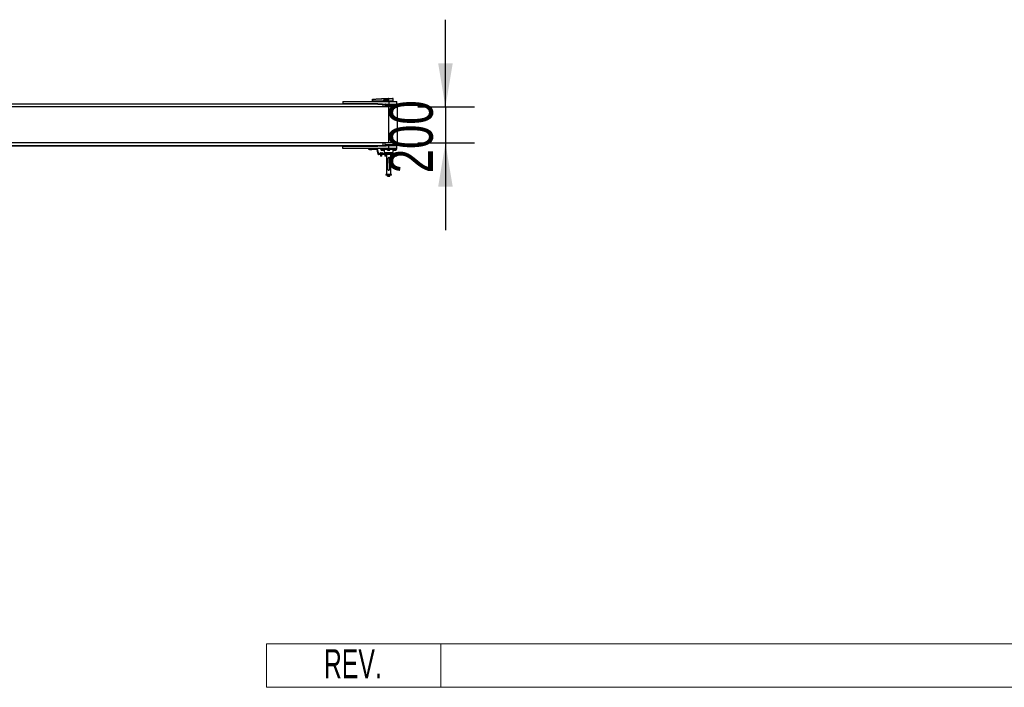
# Model space of a CAD drawing. Header units: millimetres. Extents: x 0 to 420, y 0 to 297.
# Tile 5 of 18: x 198 to 266, y 66 to 112. Entities that reach past the tile are written whole.
import ezdxf
from ezdxf.enums import TextEntityAlignment as Align

# ---------------------------------------------------------------- set-up
doc = ezdxf.new("R2010")
doc.units = ezdxf.units.MM
doc.layers.add('CARTIGLIO', color=140, linetype='Continuous')
doc.layers.add('QUOTE', color=174, linetype='Continuous')
doc.styles.add('SLDTEXTSTYLE0', font='TXT', dxfattribs={"width": 0.638298})
doc.styles.add('SLDTEXTSTYLE3', font='TXT', dxfattribs={"width": 0.75})
doc.dimstyles.new('SLDDIMSTYLE0', dxfattribs={"dimtxt": 3, "dimasz": 3, "dimexe": 0, "dimexo": 0.0625, "dimgap": 0.75, "dimtad": 1, "dimlfac": 80.758731, "dimrnd": 1e-09, "dimzin": 12, "dimdsep": 46, "dimtxsty": 'SLDTEXTSTYLE3', "dimsah": 1, "dimcen": 0.09, "dimadec": 0, "dimazin": 3, "dimtfac": 1, "dimtdec": 3, "dimtmove": 0, "dimatfit": 0, "dimfxl": 0, "dimfrac": 2, "dimtolj": 1, "dimtzin": 12, "dimarcsym": 0})

# ---------------------------------------------------------------- blocks, each defined once
blk = doc.blocks.new('SW_NOTE_0_27')
at = {"layer": 'CARTIGLIO', "color": 0, "insert": (2.34, 2.578), "char_height": 2, "attachment_point": 2, "style": 'SLDTEXTSTYLE0'}
blk.add_mtext('REV.', dxfattribs=at)
blk = doc.blocks.new('Cartiglio ALUSIC')
at = {"color": 161, "linetype": 'Continuous', "lineweight": 18}
for p, q in [((113.971, 150.999), (113.971, 153.999)), ((113.971, 153.999), (313.621, 153.999)), ((125.971, 153.999), (125.971, 150.999)), ((113.971, 150.999), (313.621, 150.999))]:
    blk.add_line(p, q, dxfattribs=at)
at = {"layer": 'CARTIGLIO', "color": 140}
blk.add_blockref('SW_NOTE_0_27', (117.568, 151.037), dxfattribs=at)
at = {"layer": 'CARTIGLIO', "color": 140, "style": 'SLDTEXTSTYLE0', "width": 0.638298}
for tag, height, p in [('AUTOATTR1', 3.5, (223.449, 133.7)), ('AUTOATTR2', 3.5, (222.088, 127.422)), ('AUTOATTR11', 3.5, (222.862, 121.411)), ('AUTOATTR8', 4, (219.244, 110.003)), ('AUTOATTR9', 4, (218.122, 100.423)), ('AUTOATTR0', 4, (249.033, 100.312))]:
    blk.add_attdef(tag, text='', height=height, dxfattribs=at).set_placement(p, align=Align.TOP_CENTER)
at = {"layer": 'CARTIGLIO', "color": 140}
for tag in ['AUTOATTR13', 'AUTOATTR12', 'AUTOATTR10', 'AUTOATTR7', 'AUTOATTR6', 'AUTOATTR5', 'AUTOATTR4', 'AUTOATTR3']:
    blk.add_attdef(tag, (0, 0), '', height=4, dxfattribs=at)
blk = doc.blocks.new('_D_1')
at = {"layer": 'QUOTE'}
for p, q in [((227.486, 106.082), (227.486, 112.082)), ((225.582, 106.082), (229.486, 106.082)), ((227.486, 106.082), (227.486, 103.605)), ((225.582, 103.605), (229.486, 103.605)), ((227.486, 103.605), (227.486, 97.605))]:
    blk.add_line(p, q, dxfattribs=at)
for points in [[(227.486, 106.082), (227.986, 109.082), (226.986, 109.082)], [(227.486, 103.605), (226.986, 100.605), (227.986, 100.605)]]:
    blk.add_solid(points, dxfattribs=at)
at = {"layer": 'QUOTE', "insert": (223.619, 101.518), "char_height": 3, "attachment_point": 1, "rotation": 90, "style": 'SLDTEXTSTYLE3'}
blk.add_mtext('200', dxfattribs=at)

msp = doc.modelspace()

# ---------------------------------------------------------------- linework, layer by layer
at = {"color": 7, "linetype": 'Continuous', "lineweight": 25}
for p, q in [((220.42474, 106.46555), (220.42474, 106.29838)), ((220.42474, 106.46555), (223.58229, 106.46555)), ((220.90121, 106.46586), (220.90121, 106.46555)), ((221.00014, 106.46555), (221.00014, 106.46586)), ((222.46792, 106.47174), (222.46889, 106.58261)), ((222.46792, 106.47174), (222.47699, 106.47174)), ((222.47395, 106.47174), (222.47406, 106.46555)), ((222.47796, 106.58261), (222.47699, 106.47174)), ((223.21148, 106.47174), (222.47699, 106.47174)), ((222.47745, 106.47174), (222.47746, 106.46555)), ((222.47793, 106.60885), (222.47792, 106.60885)), ((222.47793, 106.60885), (222.47832, 106.60889)), ((223.21148, 106.47174), (223.21167, 106.52172)), ((223.21379, 106.47174), (223.21148, 106.47174)), ((223.21196, 106.47174), (223.21197, 106.46555)), ((223.21399, 106.52172), (223.21379, 106.47174)), ((223.21379, 106.47174), (223.2414, 106.47174)), ((223.24011, 106.50814), (223.21399, 106.52172)), ((223.21807, 106.47174), (223.21814, 106.46555)), ((223.52928, 106.53879), (223.2387, 106.53879)), ((223.2387, 106.53879), (223.26047, 106.52747)), ((223.23886, 106.54199), (223.52944, 106.54199)), ((223.24234, 106.47174), (223.55623, 106.47174)), ((223.24429, 106.47174), (223.24433, 106.46555)), ((223.55641, 106.63756), (223.5544, 106.63756)), ((223.55563, 106.5405), (223.55564, 106.53981)), ((223.55564, 106.53981), (223.55623, 106.47174)), ((223.55629, 106.47174), (223.55623, 106.47174)), ((223.55641, 106.63756), (223.55629, 106.47174)), ((223.8918, 106.47174), (223.55629, 106.47174)), ((223.55643, 106.66367), (223.55645, 106.66367)), ((223.55654, 106.47174), (223.55655, 106.46555)), ((223.58229, 106.46555), (223.58229, 106.27981)), ((223.58229, 106.46555), (224.13951, 106.46555)), ((223.86821, 106.66196), (223.84668, 106.66367)), ((223.88567, 106.46555), (223.88578, 106.47174)), ((223.8918, 106.47174), (223.89036, 106.63755)), ((224.13951, 106.27981), (224.13951, 106.46555)), ((223.58229, 106.08169), (56.41771, 106.08169)), ((59.57526, 106.29838), (220.42474, 106.29838)), ((223.1489, 106.26743), (195.53579, 106.26743)), ((222.83934, 106.29838), (220.42474, 106.29838)), ((222.71551, 106.26743), (222.71551, 106.29838)), ((222.87925, 106.2699), (222.71551, 106.2699)), ((222.83934, 106.29838), (222.83934, 106.27981)), ((222.83934, 106.27981), (223.58229, 106.27981)), ((222.87901, 106.26856), (222.87905, 106.26743)), ((222.8852, 106.27351), (222.8853, 106.26743)), ((222.88526, 106.27452), (222.88532, 106.27486)), ((222.89139, 106.27351), (222.89139, 106.27981)), ((222.89139, 106.27351), (223.34754, 106.27351)), ((222.89149, 106.26743), (222.89139, 106.27351)), ((223.21082, 106.08169), (223.21082, 106.20551)), ((224.16427, 106.20551), (223.34718, 106.20551)), ((223.34754, 106.27351), (223.34754, 106.27981)), ((223.34768, 106.2117), (223.90618, 106.2117)), ((223.35134, 106.24885), (224.12713, 106.24885)), ((223.35348, 106.27351), (223.39656, 106.27351)), ((223.39656, 106.27981), (223.39656, 106.24885)), ((223.41867, 106.20551), (223.41867, 106.2117)), ((223.4268, 106.20675), (223.50484, 106.20675)), ((223.50484, 106.20675), (223.50484, 106.2117)), ((223.50484, 106.20675), (223.52983, 106.20675)), ((223.52983, 106.20675), (223.52983, 106.2117)), ((223.52983, 106.20675), (223.5314, 106.20675)), ((223.5314, 106.20675), (223.5314, 106.2117)), ((223.5314, 106.20675), (223.5383, 106.20675)), ((223.5383, 106.20551), (223.5383, 106.2117)), ((223.58229, 106.27981), (224.13951, 106.27981)), ((223.58229, 103.60518), (223.58229, 106.08169)), ((224.19523, 106.08169), (223.58229, 106.08169)), ((223.76803, 106.24885), (223.76803, 106.27981)), ((223.90618, 106.2117), (224.16427, 106.2117)), ((224.09548, 106.20551), (224.09548, 106.2117)), ((224.11914, 106.20551), (224.11914, 106.2117)), ((224.12094, 106.20551), (224.12094, 106.2117)), ((224.1654, 106.08169), (224.16427, 106.20551)), ((224.19523, 103.60518), (224.19523, 106.08169)), ((223.58229, 103.60518), (56.41771, 103.60518)), ((220.42474, 103.38848), (59.57526, 103.38848)), ((195.53579, 103.41944), (223.1489, 103.41944)), ((220.42474, 103.22132), (220.42474, 103.38848)), ((220.42474, 103.38848), (222.83934, 103.38848)), ((223.58229, 103.22132), (220.42474, 103.22132)), ((222.20783, 103.16559), (222.20783, 103.20274)), ((222.20783, 103.20274), (222.26974, 103.20274)), ((222.26974, 103.16559), (222.20783, 103.16559)), ((222.25942, 103.21897), (222.25874, 103.20597)), ((222.25874, 103.20597), (222.42934, 103.20597)), ((222.25874, 103.16237), (222.25942, 103.14937)), ((222.41619, 103.16237), (222.25874, 103.16237)), ((222.42866, 103.21897), (222.25942, 103.21897)), ((222.25942, 103.14937), (222.41561, 103.14937)), ((222.42687, 103.20336), (222.26121, 103.20336)), ((222.26121, 103.16498), (222.41409, 103.16498)), ((222.42619, 103.14702), (222.26189, 103.14702)), ((222.2685, 103.20336), (222.2685, 103.20274)), ((222.2685, 103.16559), (222.2685, 103.16498)), ((222.26974, 103.20274), (222.26974, 103.16559)), ((222.77168, 103.20274), (222.26974, 103.20274)), ((222.77168, 103.16559), (222.26974, 103.16559)), ((222.41409, 103.16498), (222.42687, 103.16498)), ((222.41561, 103.14937), (222.42866, 103.14937)), ((222.42934, 103.16237), (222.41619, 103.16237)), ((222.41957, 103.20274), (222.41957, 103.20336)), ((222.41957, 103.16498), (222.41957, 103.16559)), ((222.42934, 103.20597), (222.42866, 103.21897)), ((222.42866, 103.14937), (222.42934, 103.16237)), ((222.71551, 103.41944), (222.71551, 103.38848)), ((222.87925, 103.41696), (222.71551, 103.41696)), ((222.77168, 103.20274), (222.77168, 103.16559)), ((222.81638, 103.16845), (222.78049, 103.15883)), ((222.84496, 102.91826), (222.78049, 103.15883)), ((222.88084, 102.92787), (222.81638, 103.16845)), ((222.83934, 103.38848), (222.83934, 103.40705)), ((223.58229, 103.40705), (222.83934, 103.40705)), ((222.87901, 103.41831), (222.87905, 103.41944)), ((222.8852, 103.41335), (222.8853, 103.41944)), ((222.88527, 103.4123), (222.88532, 103.41201)), ((222.89149, 103.41944), (222.89139, 103.41335)), ((222.89139, 103.41335), (222.89139, 103.40705)), ((222.89139, 103.41335), (223.34754, 103.41335)), ((223.02508, 103.22132), (223.02563, 103.19004)), ((223.02563, 103.19004), (224.13896, 103.19004)), ((223.58229, 103.17179), (223.0442, 103.17179)), ((223.06096, 103.11004), (223.06096, 103.17179)), ((223.06096, 103.11004), (223.08173, 103.10575)), ((223.06237, 103.10951), (223.0727, 103.10575)), ((223.08173, 103.10575), (223.0727, 103.10575)), ((223.08173, 103.10575), (223.1025, 103.11004)), ((223.14648, 103.10575), (223.08173, 103.10575)), ((223.1025, 103.11004), (223.1025, 103.17179)), ((223.1025, 103.11004), (223.14648, 103.10575)), ((223.14648, 103.10575), (223.19045, 103.11004)), ((223.21365, 103.10575), (223.14648, 103.10575)), ((223.19045, 103.11004), (223.19045, 103.17179)), ((223.21082, 103.48135), (223.21082, 103.60518)), ((223.22511, 103.10575), (223.21365, 103.10575)), ((223.22511, 103.10575), (223.23544, 103.10951)), ((223.23685, 103.11004), (223.23536, 103.10973)), ((223.23685, 103.11004), (223.23685, 103.17179)), ((223.27391, 103.15354), (223.2776, 102.94238)), ((223.49502, 103.15354), (223.27391, 103.15354)), ((224.16427, 103.48135), (223.34683, 103.48135)), ((224.16427, 103.48135), (223.3469, 103.48135)), ((223.34754, 103.41335), (223.34754, 103.40705)), ((224.12713, 103.4442), (223.35068, 103.4442)), ((223.35336, 103.41335), (223.39656, 103.41335)), ((223.39656, 103.4442), (223.39656, 103.40705)), ((223.49502, 103.11004), (223.49502, 103.17179)), ((223.49502, 103.11004), (223.52168, 103.10575)), ((223.49969, 103.10807), (223.50609, 103.10575)), ((223.52168, 103.10575), (223.50609, 103.10575)), ((223.52168, 103.10575), (223.54833, 103.11004)), ((223.59197, 103.10575), (223.52168, 103.10575)), ((223.54833, 103.11004), (223.54833, 103.17179)), ((223.54833, 103.11004), (223.59197, 103.10575)), ((224.19523, 103.60518), (223.58229, 103.60518)), ((223.58229, 103.22132), (223.58229, 103.40705)), ((224.13951, 103.40705), (223.58229, 103.40705)), ((223.58229, 103.22132), (224.13951, 103.22132)), ((224.13951, 103.22132), (223.58229, 103.22132)), ((224.12039, 103.17179), (223.58229, 103.17179)), ((223.59197, 103.10575), (223.63561, 103.11004)), ((223.65259, 103.10575), (223.59197, 103.10575)), ((223.63561, 103.11004), (223.63561, 103.17179)), ((223.65849, 103.10575), (223.65259, 103.10575)), ((223.65849, 103.10575), (223.6649, 103.10807)), ((223.66957, 103.11004), (223.66957, 103.17179)), ((223.89068, 103.15354), (223.66957, 103.15354)), ((223.76803, 103.40705), (223.76803, 103.4442)), ((223.88699, 102.94238), (223.89068, 103.15354)), ((223.93049, 103.11004), (223.93049, 103.17179)), ((223.93049, 103.11004), (223.94226, 103.10575)), ((223.93628, 103.10691), (223.93948, 103.10575)), ((223.94226, 103.10575), (223.93948, 103.10575)), ((223.94226, 103.10575), (223.95402, 103.11004)), ((223.99662, 103.10575), (223.94226, 103.10575)), ((223.95402, 103.11004), (223.95402, 103.17179)), ((223.95402, 103.11004), (223.99662, 103.10575)), ((223.99662, 103.10575), (224.03921, 103.11004)), ((224.07004, 103.10575), (223.99662, 103.10575)), ((224.03921, 103.11004), (224.03921, 103.17179)), ((224.09188, 103.10575), (224.07004, 103.10575)), ((224.09188, 103.10575), (224.09509, 103.10691)), ((224.10087, 103.11004), (224.09476, 103.10781)), ((224.10087, 103.11004), (224.10087, 103.17179)), ((224.13896, 103.19004), (224.13951, 103.22132)), ((224.13951, 103.22132), (224.13951, 103.40705)), ((224.16427, 103.48135), (224.1654, 103.60518)), ((222.84496, 102.91826), (222.88084, 102.92787)), ((222.86405, 102.84698), (222.84496, 102.91826)), ((222.85922, 102.81269), (222.85922, 102.84984)), ((222.85922, 102.84984), (222.86329, 102.84984)), ((222.8716, 102.81269), (222.85922, 102.81269)), ((222.89994, 102.8566), (222.86405, 102.84698)), ((222.8716, 102.83184), (222.8716, 102.81269)), ((222.8716, 102.81269), (222.90875, 102.81269)), ((222.89994, 102.8566), (222.88084, 102.92787)), ((222.90875, 102.84984), (222.89994, 102.8566)), ((222.90875, 102.84984), (222.90875, 102.81269)), ((223.10073, 102.84984), (222.90875, 102.84984)), ((223.10073, 102.81269), (222.90875, 102.81269)), ((223.0232, 102.91588), (222.9874, 102.91159)), ((222.9874, 102.91159), (222.9874, 102.84984)), ((222.99129, 102.91588), (222.99094, 102.91575)), ((223.0232, 102.91588), (222.99134, 102.91588)), ((223.01796, 102.81269), (223.01796, 102.71115)), ((223.01796, 102.71115), (223.02787, 102.70125)), ((223.01796, 102.71115), (223.11702, 102.71115)), ((223.059, 102.91159), (223.0232, 102.91588)), ((223.0232, 102.91588), (223.09905, 102.91588)), ((223.10712, 102.70125), (223.02787, 102.70125)), ((223.09905, 102.91588), (223.059, 102.91159)), ((223.059, 102.91159), (223.059, 102.84984)), ((223.13909, 102.91159), (223.09905, 102.91588)), ((223.09905, 102.91588), (223.14334, 102.91588)), ((223.10073, 102.81269), (223.10073, 102.84984)), ((224.26334, 102.84984), (223.10073, 102.84984)), ((224.26334, 102.81269), (223.10073, 102.81269)), ((223.10712, 102.70125), (223.11702, 102.71115)), ((223.11702, 102.71115), (223.11702, 102.81269)), ((223.13909, 102.91159), (223.13909, 102.84984)), ((223.14405, 102.91575), (223.14369, 102.91588)), ((223.14759, 102.91159), (223.14759, 102.84984)), ((223.2776, 102.94238), (223.88699, 102.94238)), ((223.32537, 102.91588), (223.28932, 102.91159)), ((223.28932, 102.91159), (223.28932, 102.84984)), ((223.29286, 102.91588), (223.29257, 102.91577)), ((223.32537, 102.91588), (223.29293, 102.91588)), ((223.58229, 102.92413), (223.29617, 102.92413)), ((223.31953, 102.81269), (223.31953, 102.71115)), ((223.31953, 102.71115), (223.32943, 102.70125)), ((223.31953, 102.71115), (223.41859, 102.71115)), ((223.36141, 102.91159), (223.32537, 102.91588)), ((223.32537, 102.91588), (223.40128, 102.91588)), ((223.40868, 102.70125), (223.32943, 102.70125)), ((223.40128, 102.91588), (223.36141, 102.91159)), ((223.36141, 102.91159), (223.36141, 102.84984)), ((223.44115, 102.91159), (223.40128, 102.91588)), ((223.40128, 102.91588), (223.44497, 102.91588)), ((223.40868, 102.70125), (223.41859, 102.71115)), ((223.41859, 102.71115), (223.41859, 102.81269)), ((223.42751, 102.92413), (223.42751, 102.91588)), ((223.42751, 102.91547), (223.71862, 102.91547)), ((223.42751, 102.81269), (223.42751, 101.46299)), ((223.44115, 102.91159), (223.44115, 102.84984)), ((223.44555, 102.91577), (223.44526, 102.91588)), ((223.44879, 102.91159), (223.44879, 102.84984)), ((223.44879, 102.89937), (223.71794, 102.89937)), ((223.53276, 101.77875), (223.53276, 102.54647)), ((223.86842, 102.92413), (223.58229, 102.92413)), ((223.63182, 102.54647), (223.63182, 101.77875)), ((223.75531, 102.91588), (223.71794, 102.91159)), ((223.71794, 102.91159), (223.71794, 102.84984)), ((223.71933, 102.91588), (223.71929, 102.91586)), ((223.71937, 102.91588), (223.75531, 102.91588)), ((223.73708, 102.91588), (223.73708, 102.92413)), ((223.73708, 101.46299), (223.73708, 102.81269)), ((223.746, 102.81269), (223.746, 102.71115)), ((223.746, 102.71115), (223.75591, 102.70125)), ((223.746, 102.71115), (223.84506, 102.71115)), ((223.79267, 102.91159), (223.75531, 102.91588)), ((223.75531, 102.91588), (223.83147, 102.91588)), ((223.83516, 102.70125), (223.75591, 102.70125)), ((223.83147, 102.91588), (223.79267, 102.91159)), ((223.79267, 102.91159), (223.79267, 102.84984)), ((223.87026, 102.91159), (223.83147, 102.91588)), ((223.83147, 102.91588), (223.87169, 102.91588)), ((223.83516, 102.70125), (223.84506, 102.71115)), ((223.84506, 102.71115), (223.84506, 102.81269)), ((223.87026, 102.91159), (223.87026, 102.84984)), ((223.87177, 102.91586), (223.87173, 102.91588)), ((223.87312, 102.91159), (223.87312, 102.84984)), ((223.87427, 102.91159), (223.87427, 102.84984)), ((224.01046, 102.91159), (224.01046, 102.84984)), ((224.02089, 102.91588), (224.01604, 102.91411)), ((224.02089, 102.91588), (224.02545, 102.91588)), ((224.02545, 102.91588), (224.08376, 102.91588)), ((224.08376, 102.91588), (224.04045, 102.91159)), ((224.04045, 102.91159), (224.04045, 102.84984)), ((224.04756, 102.81269), (224.04756, 102.71115)), ((224.04756, 102.71115), (224.05747, 102.70125)), ((224.04756, 102.71115), (224.05053, 102.71115)), ((224.05053, 102.71115), (224.14662, 102.71115)), ((224.05984, 102.70125), (224.05747, 102.70125)), ((224.13672, 102.70125), (224.05984, 102.70125)), ((224.12708, 102.91159), (224.08376, 102.91588)), ((224.08376, 102.91588), (224.1554, 102.91588)), ((224.1554, 102.91588), (224.12708, 102.91159)), ((224.12708, 102.91159), (224.12708, 102.84984)), ((224.13672, 102.70125), (224.14662, 102.71115)), ((224.14662, 102.71115), (224.14662, 102.81269)), ((224.18373, 102.91159), (224.1554, 102.91588)), ((224.1554, 102.91588), (224.17329, 102.91588)), ((224.17815, 102.91411), (224.17329, 102.91588)), ((224.18373, 102.91159), (224.18373, 102.84984)), ((224.26334, 102.81269), (224.26334, 102.84984)), ((223.38417, 101.42584), (223.38417, 101.39489)), ((223.78042, 101.42584), (223.38417, 101.42584)), ((223.78042, 101.39489), (223.38417, 101.39489)), ((223.42751, 101.46299), (223.42841, 101.43733)), ((223.42751, 101.46299), (223.73708, 101.46299)), ((223.42841, 101.43733), (223.43989, 101.42584)), ((223.73618, 101.43733), (223.42841, 101.43733)), ((223.49499, 101.33314), (223.49499, 101.39489)), ((223.49499, 101.33314), (223.52156, 101.32885)), ((223.49959, 101.33198), (223.49499, 101.33314)), ((223.49934, 101.3313), (223.50609, 101.32885)), ((223.52156, 101.32885), (223.50609, 101.32885)), ((223.52156, 101.32885), (223.54812, 101.33314)), ((223.59178, 101.32885), (223.52156, 101.32885)), ((223.54812, 101.33314), (223.54812, 101.39489)), ((223.65251, 101.32885), (223.59178, 101.32885)), ((223.63543, 101.33314), (223.63543, 101.39489)), ((223.63543, 101.33314), (223.65251, 101.32885)), ((223.65251, 101.32885), (223.6696, 101.33314)), ((223.65849, 101.32885), (223.65251, 101.32885)), ((223.65849, 101.32885), (223.66525, 101.3313)), ((223.6696, 101.33314), (223.6696, 101.39489)), ((223.72469, 101.42584), (223.73618, 101.43733)), ((223.73618, 101.43733), (223.73708, 101.46299)), ((223.78042, 101.39489), (223.78042, 101.42584))]:
    msp.add_line(p, q, dxfattribs=at)
at = {"color": 7, "linetype": 'Continuous', "lineweight": 25, "flags": 128}
for points in [[(223.52928, 106.53879), (223.54404, 106.53936), (223.55564, 106.53981)], [(223.42655, 106.20551), (223.42672, 106.20638), (223.42719, 106.2082), (223.42775, 106.20969), (223.4284, 106.21079), (223.42909, 106.21147), (223.42981, 106.2117)]]:
    msp.add_lwpolyline(points, dxfattribs=at)
at = {"color": 7, "linetype": 'Continuous', "lineweight": 25}
for centre, radius, start, end in [((222.47342, 106.30848), 0.27417, 89.0518988, 90.9481012), ((222.47889, 106.59713), 0.00988, 96.1041945, 179.3841407), ((223.21283, 106.83711), 0.31539, 269.78976, 270.21024), ((223.2132, 106.54165), 0.02565, 353.5856583, 0.7475902), ((214.70796, 106.11412), 8.56249, 2.7312588, 2.7669963), ((223.50379, 106.54165), 0.02565, 353.5856583, 0.7475902), ((223.64742, 106.64279), 0.09316, 168.1201678, 183.2190123), ((224.0586, 106.60471), 0.50561, 173.3031905, 173.4966106), ((223.64944, 106.64273), 0.09317, 168.0817426, 183.1800729), ((223.86559, 106.63734), 0.02477, 0.5000113, 83.9231277), ((222.87957, 106.27419), 0.00566, 264.2526321, 353.0754988), ((222.87925, 106.27609), 0.00619, 270, 348.463041), ((222.89139, 106.27362), 0.00619, 90, 181), ((222.88829, 106.36222), 0.08876, 268.0016174, 271.9983826), ((223.1489, 106.20551), 0.06191, 0, 90), ((223.34754, 106.27362), 0.00619, 354.8105801, 90), ((223.35595, 106.34593), 0.07291, 263.3778257, 268.2379831), ((224.12713, 106.2117), 0.03715, 0, 90), ((222.26121, 103.20584), 0.00248, 177, 270), ((222.26121, 103.1625), 0.00248, 90, 183), ((222.26189, 103.21884), 0.00248, 90, 177), ((222.26189, 103.1495), 0.00248, 183, 270), ((222.42619, 103.21884), 0.00248, 3, 90), ((222.42619, 103.1495), 0.00248, 270, 357), ((222.42687, 103.20584), 0.00248, 270, 3), ((222.42687, 103.1625), 0.00248, 357, 90), ((222.77168, 103.15647), 0.04627, 15, 90), ((222.77168, 103.15647), 0.00912, 15, 90), ((222.87957, 103.41267), 0.00566, 6.9245012, 95.7473679), ((222.87925, 103.41077), 0.00619, 11.536959, 90), ((222.88829, 103.32465), 0.08876, 88.0016174, 91.9983826), ((222.89139, 103.41325), 0.00619, 179, 270), ((223.0442, 103.19036), 0.01857, 181, 270), ((223.1489, 103.48135), 0.06191, 270, 0), ((223.25534, 103.15321), 0.01857, 1, 90), ((223.34754, 103.41325), 0.00619, 270, 5.1894199), ((223.35595, 103.34093), 0.07291, 91.7620169, 96.6221743), ((223.90925, 103.15321), 0.01857, 90, 179), ((224.12039, 103.19036), 0.01857, 270, 359), ((224.12713, 103.48135), 0.03715, 270, 0), ((223.29617, 102.94271), 0.01857, 181, 270), ((223.58229, 102.54647), 0.04953, 0, 180), ((223.86842, 102.94271), 0.01857, 270, 359), ((223.58229, 101.77875), 0.04953, 180, 0)]:
    msp.add_arc(centre, radius, start, end, dxfattribs=at)
for centre, major_axis, ratio, start_param, end_param in [((223.25561, 106.5091), (0.0421, -0.02071), 0.60672542, 2.25200573, 3.42889257), ((223.2553, 106.50914), (0.03983, -0.01972), 0.5569608, 2.25321842, 3.43010526), ((223.27073, 106.50111), (0.02837, -0.01509), 0.77058227, 2.30113884, 3.47802567), ((223.27073, 106.50117), (0.02477, -0.01309), 0.66301777, 2.29905058, 3.47593741)]:
    msp.add_ellipse(centre, major_axis=major_axis, ratio=ratio, start_param=start_param, end_param=end_param, dxfattribs=at)
for points, knots in [([(222.46889, 106.58261), (222.46889, 106.5832), (222.46891, 106.58545), (222.46894, 106.58925), (222.46898, 106.5933), (222.469, 106.59627), (222.46901, 106.59691), (222.46901, 106.59724)], [0, 0, 0, 0, 0.08210774, 0.31165455, 0.54070711, 0.77036972, 1, 1, 1, 1]), ([(222.46901, 106.59724), (222.46902, 106.59795), (222.46903, 106.59892), (222.46903, 106.59905), (222.46903, 106.59908)], [0, 0, 0, 0, 0.73657409, 1, 1, 1, 1]), ([(222.46903, 106.59908), (222.46904, 106.59942), (222.4691, 106.6009), (222.46987, 106.60343), (222.47185, 106.60618), (222.47463, 106.60818), (222.47683, 106.60863), (222.47792, 106.60885)], [0, 0, 0, 0, 0.07160669, 0.30681144, 0.53787451, 0.76893725, 1, 1, 1, 1]), ([(222.47784, 106.60695), (222.47777, 106.6064), (222.47763, 106.60531), (222.47757, 106.60038), (222.47764, 106.59364), (222.4778, 106.58732), (222.47793, 106.58359), (222.47796, 106.58261)], [0, 0, 0, 0, 0.22968814, 0.45959689, 0.68877935, 0.91808895, 1, 1, 1, 1]), ([(222.47784, 106.60695), (222.61728, 106.61967), (222.8298, 106.63907), (223.11617, 106.65333), (223.33625, 106.66089), (223.48274, 106.66089), (223.55625, 106.66197), (223.55625, 106.66197)], [0, 0, 0, 0, 0.38876695, 0.59252789, 0.79628932, 0.99999932, 1, 1, 1, 1]), ([(222.47792, 106.60885), (222.47792, 106.60881), (222.47789, 106.60868), (222.47786, 106.60768), (222.47784, 106.60695)], [0, 0, 0, 0, 0.26388418, 1, 1, 1, 1]), ([(222.47793, 106.60885), (222.48209, 106.60927), (222.50776, 106.61188), (222.62039, 106.62287), (222.85181, 106.64178), (223.18569, 106.65994), (223.4328, 106.66243), (223.55643, 106.66367)], [0, 0, 0, 0, 0.011701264, 0.072208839, 0.314193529, 0.656887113, 1, 1, 1, 1]), ([(223.5544, 106.63756), (223.48122, 106.63711), (223.33485, 106.63619), (223.11536, 106.62903), (222.82945, 106.61466), (222.61724, 106.59531), (222.47796, 106.58261)], [0, 0, 0, 0, 0.20362021, 0.40724063, 0.61094774, 1, 1, 1, 1]), ([(223.24011, 106.50814), (223.24083, 106.50815), (223.24213, 106.50815), (223.24377, 106.50815), (223.24449, 106.50814)], [0, 0, 0, 0, 0.56, 1, 1, 1, 1]), ([(223.2414, 106.47174), (223.241, 106.47853), (223.24029, 106.49064), (223.24016, 106.5028), (223.24011, 106.50814)], [0, 0, 0, 0, 0.56058603, 1, 1, 1, 1]), ([(223.2414, 106.47174), (223.24148, 106.47174), (223.24168, 106.47174), (223.24202, 106.47174), (223.24226, 106.47174), (223.24234, 106.47174)], [0, 0, 0, 0, 0.31939567, 0.74819126, 1, 1, 1, 1]), ([(223.24449, 106.50814), (223.2443, 106.50134), (223.24396, 106.48918), (223.24284, 106.47707), (223.24234, 106.47174)], [0, 0, 0, 0, 0.55939227, 1, 1, 1, 1]), ([(223.26047, 106.52747), (223.31064, 106.52974), (223.40024, 106.53379), (223.48985, 106.53726), (223.52928, 106.53879)], [0, 0, 0, 0, 0.55997408, 1, 1, 1, 1]), ([(223.55564, 106.53981), (223.50061, 106.53614), (223.40234, 106.52957), (223.30399, 106.52441), (223.26072, 106.52213)], [0, 0, 0, 0, 0.56002694, 1, 1, 1, 1]), ([(223.52944, 106.54199), (223.53197, 106.54196), (223.53947, 106.54189), (223.54828, 106.54192), (223.5544, 106.54074), (223.55563, 106.5405)], [0, 0, 0, 0, 0.28926734, 0.85682964, 1, 1, 1, 1]), ([(223.55625, 106.66197), (223.55625, 106.66197), (223.55693, 106.66197), (223.5576, 106.66197), (223.55828, 106.66197)], [0, 0, 0, 0, 0.00036549, 1, 1, 1, 1]), ([(223.89036, 106.63755), (223.88953, 106.63756), (223.88787, 106.63756), (223.87444, 106.63757), (223.85318, 106.63755), (223.8243, 106.63756), (223.7883, 106.63756), (223.7468, 106.63755), (223.70022, 106.63757), (223.65224, 106.63756), (223.60366, 106.63756), (223.57228, 106.63756), (223.55641, 106.63756)], [0, 0, 0, 0, 0.10046502, 0.20384345, 0.30430944, 0.40768894, 0.50815524, 0.61153497, 0.71200234, 0.81538328, 0.9066108, 1, 1, 1, 1]), ([(223.55645, 106.66367), (223.57483, 106.66367), (223.61165, 106.66367), (223.6659, 106.66367), (223.71632, 106.66367), (223.76115, 106.66367), (223.79808, 106.66367), (223.82563, 106.66367), (223.84343, 106.66367), (223.8456, 106.66367), (223.84668, 106.66367)], [0, 0, 0, 0, 0.12488045, 0.25013958, 0.37464939, 0.49981249, 0.62476421, 0.74955772, 0.87492377, 1, 1, 1, 1]), ([(223.55828, 106.66197), (223.57283, 106.66197), (223.60195, 106.66197), (223.64683, 106.66197), (223.6915, 106.66197), (223.7346, 106.66196), (223.77328, 106.66197), (223.80664, 106.66197), (223.83355, 106.66197), (223.8533, 106.66198), (223.86581, 106.66196), (223.86741, 106.66196), (223.86821, 106.66196)], [0, 0, 0, 0, 0.09230362, 0.18460708, 0.28653845, 0.3884688, 0.49039805, 0.59232883, 0.69424704, 0.79616636, 0.8980845, 1, 1, 1, 1]), ([(222.87925, 106.2699), (222.87921, 106.26984), (222.87913, 106.26972), (222.87905, 106.26894), (222.87901, 106.26856)], [0, 0, 0, 0, 0.50006029, 1, 1, 1, 1]), ([(223.34754, 106.27351), (223.34448, 106.23949), (223.33873, 106.17556), (223.33332, 106.11161), (223.33078, 106.08169)], [0, 0, 0, 0, 0.53218456, 1, 1, 1, 1]), ([(223.33696, 106.08169), (223.33699, 106.08214), (223.34209, 106.14598), (223.34808, 106.20973), (223.35402, 106.27303)], [0, 0, 0, 0, 0.00715655, 1, 1, 1, 1]), ([(222.87925, 103.41696), (222.87921, 103.41702), (222.87913, 103.41714), (222.87905, 103.41792), (222.87901, 103.41831)], [0, 0, 0, 0, 0.50006029, 1, 1, 1, 1]), ([(223.19045, 103.11004), (223.19203, 103.10951), (223.19969, 103.10694), (223.20747, 103.10628), (223.21365, 103.10575)], [0, 0, 0, 0, 0.20618569, 1, 1, 1, 1]), ([(223.21365, 103.10575), (223.22102, 103.10649), (223.22879, 103.10728), (223.23644, 103.1099), (223.23685, 103.11004)], [0, 0, 0, 0, 0.9470257, 1, 1, 1, 1]), ([(223.34754, 103.41335), (223.34448, 103.44737), (223.33873, 103.5113), (223.33332, 103.57526), (223.33078, 103.60518)], [0, 0, 0, 0, 0.532184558, 1, 1, 1, 1]), ([(223.3539, 103.41382), (223.35219, 103.43181), (223.34615, 103.49555), (223.34097, 103.55937), (223.33726, 103.60518)], [0, 0, 0, 0, 0.282220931, 1, 1, 1, 1]), ([(223.49987, 103.10825), (223.49941, 103.10833), (223.49778, 103.10861), (223.49617, 103.10944), (223.49502, 103.11004)], [0, 0, 0, 0, 0.28222135, 1, 1, 1, 1]), ([(223.63561, 103.11004), (223.63677, 103.10951), (223.64237, 103.10694), (223.64807, 103.10628), (223.65259, 103.10575)], [0, 0, 0, 0, 0.20618569, 1, 1, 1, 1]), ([(223.65259, 103.10575), (223.65798, 103.10649), (223.66368, 103.10728), (223.66927, 103.1099), (223.66957, 103.11004)], [0, 0, 0, 0, 0.9470257, 1, 1, 1, 1]), ([(223.89575, 103.16559), (223.89892, 103.16559), (223.90656, 103.16559), (223.91842, 103.16559), (223.92747, 103.16559), (223.9302, 103.16559), (223.93049, 103.16559)], [0, 0, 0, 0, 0.24936879, 0.60229533, 0.95748461, 1, 1, 1, 1]), ([(224.03921, 103.11004), (224.04131, 103.10951), (224.05149, 103.10694), (224.06183, 103.10628), (224.07004, 103.10575)], [0, 0, 0, 0, 0.206185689, 1, 1, 1, 1]), ([(224.07004, 103.10575), (224.07983, 103.10649), (224.09017, 103.10728), (224.10034, 103.1099), (224.10087, 103.11004)], [0, 0, 0, 0, 0.947025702, 1, 1, 1, 1]), ([(222.9874, 102.91159), (222.98748, 102.91173), (222.98888, 102.91435), (222.9903, 102.91513), (222.99165, 102.91588)], [0, 0, 0, 0, 0.0529743, 1, 1, 1, 1]), ([(223.14334, 102.91588), (223.14199, 102.91513), (223.14057, 102.91435), (223.13917, 102.91173), (223.13909, 102.91159)], [0, 0, 0, 0, 0.9470257, 1, 1, 1, 1]), ([(223.14759, 102.91159), (223.1473, 102.91212), (223.14589, 102.91468), (223.14447, 102.91535), (223.14334, 102.91588)], [0, 0, 0, 0, 0.20618569, 1, 1, 1, 1]), ([(223.28932, 102.91159), (223.28939, 102.91173), (223.29065, 102.91435), (223.29193, 102.91513), (223.29314, 102.91588)], [0, 0, 0, 0, 0.0529743, 1, 1, 1, 1]), ([(223.44497, 102.91588), (223.44376, 102.91513), (223.44247, 102.91435), (223.44121, 102.91173), (223.44115, 102.91159)], [0, 0, 0, 0, 0.9470257, 1, 1, 1, 1]), ([(223.44879, 102.91159), (223.44853, 102.91212), (223.44727, 102.91468), (223.44599, 102.91535), (223.44497, 102.91588)], [0, 0, 0, 0, 0.20618569, 1, 1, 1, 1]), ([(223.71794, 102.91159), (223.71797, 102.91173), (223.71844, 102.91435), (223.71892, 102.91513), (223.71937, 102.91588)], [0, 0, 0, 0, 0.0529743, 1, 1, 1, 1]), ([(223.87169, 102.91588), (223.87124, 102.91513), (223.87076, 102.91435), (223.87029, 102.91173), (223.87026, 102.91159)], [0, 0, 0, 0, 0.9470257, 1, 1, 1, 1]), ([(223.87312, 102.91159), (223.87302, 102.91212), (223.87255, 102.91468), (223.87207, 102.91535), (223.87169, 102.91588)], [0, 0, 0, 0, 0.20618569, 1, 1, 1, 1]), ([(223.87187, 102.91545), (223.87263, 102.91478), (223.87343, 102.91408), (223.87422, 102.91173), (223.87427, 102.91159)], [0, 0, 0, 0, 0.94083402, 1, 1, 1, 1]), ([(224.02545, 102.91588), (224.02146, 102.91535), (224.01643, 102.91468), (224.01148, 102.91212), (224.01046, 102.91159)], [0, 0, 0, 0, 0.79381431, 1, 1, 1, 1]), ([(224.04045, 102.91159), (224.04019, 102.91173), (224.03524, 102.91435), (224.03022, 102.91513), (224.02545, 102.91588)], [0, 0, 0, 0, 0.0529743, 1, 1, 1, 1]), ([(224.17801, 102.91335), (224.17966, 102.91307), (224.18158, 102.91275), (224.18346, 102.91173), (224.18373, 102.91159)], [0, 0, 0, 0, 0.86121808, 1, 1, 1, 1]), ([(223.54812, 101.33314), (223.55109, 101.33261), (223.56551, 101.33005), (223.58015, 101.32938), (223.59178, 101.32885)], [0, 0, 0, 0, 0.20618569, 1, 1, 1, 1]), ([(223.59178, 101.32885), (223.60564, 101.32959), (223.62027, 101.33038), (223.63467, 101.333), (223.63543, 101.33314)], [0, 0, 0, 0, 0.947025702, 1, 1, 1, 1])]:
    msp.add_open_spline(points, degree=3, knots=knots, dxfattribs=at)
msp.add_open_spline([(222.90875, 102.81269), (222.90369, 102.81317), (222.89359, 102.81413), (222.88013, 102.82167), (222.86937, 102.83272), (222.86582, 102.84223), (222.86405, 102.84698)], degree=3, dxfattribs=at)

# ---------------------------------------------------------------- block references
at = {"layer": 'CARTIGLIO'}
msp.add_blockref('Cartiglio ALUSIC', (101.2063, -84.82804), dxfattribs=at)

# ---------------------------------------------------------------- dimensions: what is measured, and where the dimension line sits
at = {"layer": 'QUOTE'}
dim = msp.add_linear_dim(base=(225.10501, 103.60518), p1=(223.58229, 106.08169), p2=(223.58229, 103.60518), angle=90, dimstyle='SLDDIMSTYLE0', dxfattribs=at)
dim.commit()
dim.dimension.update_dxf_attribs({"geometry": '_D_1', "text_midpoint": (225.10501, 104.84343), "dimtype": 160})

doc.saveas('drawing.dxf')
